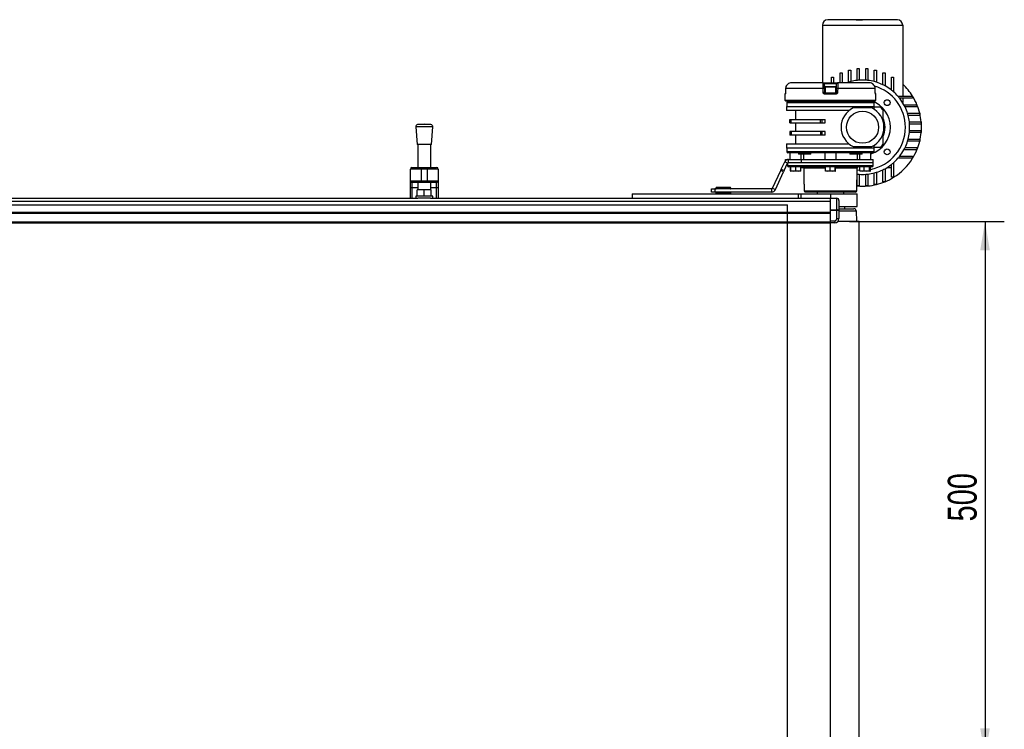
# Model space of a CAD drawing. Header units: millimetres. Extents: x 0 to 420, y 0 to 297.
# Tile 3 of 23: x 130 to 233, y 74 to 147. Entities that reach past the tile are written whole.
import ezdxf

# ---------------------------------------------------------------- set-up
doc = ezdxf.new("R2010")
doc.units = ezdxf.units.MM
doc.layers.add('QUOTE', color=174, linetype='Continuous')
doc.styles.add('SLDTEXTSTYLE3', font='TXT', dxfattribs={"width": 0.75})
doc.dimstyles.new('SLDDIMSTYLE0', dxfattribs={"dimtxt": 3, "dimasz": 3, "dimexe": 0, "dimexo": 0.0625, "dimgap": 0.75, "dimtad": 1, "dimlfac": 8.99081, "dimrnd": 1e-09, "dimzin": 12, "dimdsep": 46, "dimtxsty": 'SLDTEXTSTYLE3', "dimsah": 1, "dimcen": 0.09, "dimadec": 0, "dimazin": 3, "dimtfac": 1, "dimtdec": 3, "dimtofl": 0, "dimtmove": 0, "dimatfit": 3, "dimfxl": 0, "dimfrac": 2, "dimtolj": 1, "dimtzin": 12, "dimarcsym": 0})

# ---------------------------------------------------------------- blocks, each defined once
blk = doc.blocks.new('_D_2')
at = {"layer": 'QUOTE'}
for p, q in [((216.63, 126.39), (232.69, 126.39)), ((230.69, 126.39), (230.69, 70.77)), ((216.63, 70.77), (232.69, 70.77))]:
    blk.add_line(p, q, dxfattribs=at)
for points in [[(230.69, 126.39), (230.19, 123.39), (231.19, 123.39)], [(230.69, 70.77), (231.19, 73.77), (230.19, 73.77)]]:
    blk.add_solid(points, dxfattribs=at)
at = {"layer": 'QUOTE', "insert": (226.82, 95.25), "char_height": 3, "attachment_point": 1, "rotation": 90, "style": 'SLDTEXTSTYLE3'}
blk.add_mtext('500', dxfattribs=at)

msp = doc.modelspace()

# ---------------------------------------------------------------- linework, layer by layer
at = {"color": 7, "linetype": 'Continuous', "lineweight": 25}
for p, q in [((221.5833, 147.3183), (214.3537, 147.3183)), ((217.284, 147.3405), (217.284, 147.3183)), ((217.3011, 147.3405), (217.9685, 147.3405)), ((217.3011, 147.3405), (217.3011, 147.3183)), ((217.9685, 147.3405), (217.9685, 147.3183)), ((217.9856, 147.3405), (217.9856, 147.3183)), ((213.7975, 146.7622), (222.1394, 146.7622)), ((213.7975, 146.7622), (213.7975, 140.7894)), ((222.1394, 146.7622), (222.1394, 139.3991)), ((217.4123, 142.2656), (217.6348, 142.2656)), ((217.4123, 141.0358), (217.4123, 142.2656)), ((217.6348, 142.2656), (217.6348, 141.0561)), ((218.3021, 142.2656), (218.5246, 142.2656)), ((218.3021, 141.0561), (218.3021, 142.2656)), ((218.5246, 142.2656), (218.5246, 141.0358)), ((214.743, 140.7894), (214.743, 141.3715)), ((214.743, 141.3715), (214.9654, 141.3715)), ((214.9654, 141.3715), (214.9654, 140.7894)), ((215.6328, 141.8275), (215.8552, 141.8275)), ((215.6328, 140.7894), (215.6328, 141.8275)), ((215.8552, 141.8275), (215.8552, 140.7894)), ((216.5226, 140.849), (216.5226, 142.1176)), ((216.5226, 142.1176), (216.745, 142.1176)), ((216.745, 142.1176), (216.745, 140.9121)), ((219.1919, 140.9121), (219.1919, 142.1176)), ((219.1919, 142.1176), (219.4144, 142.1176)), ((219.4144, 142.1176), (219.4144, 140.849)), ((220.0817, 141.8275), (220.3042, 141.8275)), ((220.0817, 140.5877), (220.0817, 141.8275)), ((220.3042, 141.8275), (220.3042, 140.4741)), ((220.9715, 141.3715), (221.194, 141.3715)), ((220.9715, 140.0377), (220.9715, 141.3715)), ((221.194, 141.3715), (221.194, 139.8541)), ((209.9766, 140.1836), (209.972, 139.787)), ((213.8737, 140.183), (209.9772, 140.183)), ((213.8829, 140.7894), (210.5965, 140.7894)), ((213.8829, 140.7894), (215.3806, 140.7894)), ((215.2694, 140.6801), (213.9941, 140.6801)), ((214.0028, 140.184), (214.0097, 139.7874)), ((214.0756, 140.3334), (214.0756, 139.7328)), ((215.1879, 140.3334), (214.0756, 140.3334)), ((214.1423, 140.4001), (215.1211, 140.4001)), ((215.1879, 139.7328), (215.1879, 140.3334)), ((215.2538, 139.7874), (215.2607, 140.184)), ((218.667, 140.7894), (215.3806, 140.7894)), ((219.2862, 140.183), (215.3898, 140.183)), ((219.2868, 140.1833), (219.2868, 140.1836)), ((219.2915, 139.787), (219.2868, 140.1831)), ((209.911, 139.6225), (209.9052, 138.9542)), ((209.9468, 139.6225), (209.911, 139.6225)), ((209.9726, 139.7864), (209.9712, 139.7868)), ((214.0097, 139.7874), (214.0756, 139.7874)), ((215.2118, 139.6225), (214.0516, 139.6225)), ((214.0653, 139.7328), (215.1982, 139.7328)), ((215.1879, 139.7874), (215.2538, 139.7874)), ((219.2923, 139.7868), (219.2909, 139.7864)), ((219.3525, 139.6225), (219.3167, 139.6225)), ((219.3583, 138.9542), (219.3525, 139.6225)), ((221.649, 139.3991), (223.1664, 139.3991)), ((223.1664, 139.1766), (221.8326, 139.1766)), ((222.1394, 139.1766), (222.1394, 138.7335)), ((223.1664, 139.3991), (223.1664, 139.1766)), ((214.6317, 138.9542), (209.9052, 138.9542)), ((209.9603, 138.9542), (209.9603, 138.8986)), ((214.6317, 138.8986), (209.9603, 138.8986)), ((210.0715, 138.3424), (210.0715, 137.8976)), ((210.0715, 138.3424), (214.6317, 138.3424)), ((210.0993, 138.7317), (210.0993, 138.3424)), ((210.0993, 138.7317), (219.1641, 138.7317)), ((210.433, 138.8986), (210.433, 138.843)), ((211.3182, 138.8986), (211.3182, 138.843)), ((212.5973, 138.843), (212.5973, 138.8986)), ((214.0478, 138.8986), (214.0478, 138.843)), ((219.3583, 138.9542), (214.6317, 138.9542)), ((219.3032, 138.8986), (214.6317, 138.8986)), ((214.6317, 138.3424), (219.1919, 138.3424)), ((215.2157, 138.843), (215.2157, 138.8986)), ((216.6662, 138.8986), (216.6662, 138.843)), ((218.9381, 138.1756), (216.9988, 138.1756)), ((217.9453, 138.843), (217.9453, 138.8986)), ((218.8305, 138.843), (218.8305, 138.8986)), ((219.1641, 138.3424), (219.1641, 138.7317)), ((219.1919, 138.0314), (219.1919, 138.3424)), ((219.3032, 138.8986), (219.3032, 138.9542)), ((222.269, 138.5093), (223.6224, 138.5093)), ((223.6224, 138.2868), (222.3826, 138.2868)), ((223.6224, 138.5093), (223.6224, 138.2868)), ((216.5627, 137.8976), (210.0715, 137.8976)), ((211.0169, 137.8976), (211.0169, 136.9855)), ((222.6439, 137.6195), (223.9125, 137.6195)), ((223.9125, 137.397), (222.707, 137.397)), ((223.9125, 137.6195), (223.9125, 137.397)), ((171.5679, 136.2077), (171.7069, 134.3854)), ((173.3475, 136.2077), (171.5679, 136.2077)), ((172.4577, 136.4987), (171.7727, 136.4464)), ((173.1426, 136.4464), (171.7727, 136.4464)), ((173.1426, 136.4464), (172.4577, 136.4987)), ((173.2084, 134.3854), (173.3475, 136.2077)), ((210.4052, 136.6296), (210.4052, 136.9855)), ((210.4052, 136.9855), (210.5701, 136.9855)), ((210.4052, 136.6296), (210.5701, 136.6296)), ((210.5701, 136.6296), (210.5701, 136.9855)), ((210.5701, 136.9855), (213.5885, 136.9855)), ((210.5701, 136.6296), (213.5885, 136.6296)), ((211.0169, 136.6296), (211.0169, 135.7175)), ((213.5885, 136.6296), (213.5885, 136.9855)), ((213.5885, 136.9855), (213.7891, 136.9855)), ((213.5885, 136.6296), (213.7891, 136.6296)), ((213.7891, 136.6296), (213.7891, 136.9855)), ((213.7891, 136.9855), (214.0848, 136.9855)), ((213.7891, 136.6296), (214.0848, 136.6296)), ((214.0848, 136.6296), (214.0848, 136.9855)), ((222.8307, 136.7297), (224.0605, 136.7297)), ((224.0605, 136.5072), (222.851, 136.5072)), ((224.0605, 136.7297), (224.0605, 136.5072)), ((210.4052, 135.7175), (210.4052, 135.3616)), ((210.5701, 135.7175), (210.4052, 135.7175)), ((210.5701, 135.3616), (210.4052, 135.3616)), ((210.5701, 135.7175), (210.5701, 135.3616)), ((213.5885, 135.7175), (210.5701, 135.7175)), ((213.5885, 135.3616), (210.5701, 135.3616)), ((211.0169, 135.3616), (211.0169, 134.4496)), ((213.5885, 135.7175), (213.5885, 135.3616)), ((213.7891, 135.7175), (213.5885, 135.7175)), ((213.7891, 135.3616), (213.5885, 135.3616)), ((213.7891, 135.3616), (213.7891, 135.7175)), ((214.0848, 135.7175), (213.7891, 135.7175)), ((214.0848, 135.3616), (213.7891, 135.3616)), ((214.0848, 135.3616), (214.0848, 135.7175)), ((224.0605, 135.6174), (222.8307, 135.6174)), ((222.851, 135.8399), (224.0605, 135.8399)), ((224.0605, 135.8399), (224.0605, 135.6174)), ((173.2084, 134.3854), (171.7069, 134.3854)), ((171.7903, 134.3854), (171.7903, 132.0021)), ((173.125, 132.0021), (173.125, 134.3854)), ((210.0715, 134.4496), (210.0715, 134.0047)), ((210.0715, 134.4496), (216.5627, 134.4496)), ((219.1919, 134.0047), (210.0715, 134.0047)), ((210.0993, 134.0047), (210.0993, 133.6154)), ((216.9988, 134.1715), (218.9381, 134.1715)), ((219.1641, 133.6154), (219.1641, 134.0047)), ((219.1919, 134.0047), (219.1919, 134.3157)), ((222.3826, 134.0603), (223.6224, 134.0603)), ((223.9125, 134.7276), (222.6439, 134.7276)), ((222.707, 134.9501), (223.9125, 134.9501)), ((223.6224, 134.0603), (223.6224, 133.8378)), ((223.9125, 134.9501), (223.9125, 134.7276)), ((219.1641, 133.6154), (210.0993, 133.6154)), ((210.433, 133.5042), (210.433, 132.8368)), ((211.3182, 133.5042), (211.3182, 133.393)), ((212.5973, 133.393), (211.3182, 133.393)), ((211.5675, 133.393), (211.5675, 132.8368)), ((211.8579, 132.8368), (211.8579, 133.393)), ((212.5973, 133.393), (212.5973, 133.5042)), ((214.0478, 133.5042), (214.0478, 132.8368)), ((215.2157, 132.8368), (215.2157, 133.5042)), ((216.6662, 133.5042), (216.6662, 133.393)), ((217.9453, 133.393), (216.6662, 133.393)), ((217.4055, 133.393), (217.4055, 132.8368)), ((217.696, 132.8368), (217.696, 133.393)), ((217.9453, 133.393), (217.9453, 133.5042)), ((218.8305, 132.8368), (218.8305, 133.5042)), ((223.1664, 132.9481), (221.649, 132.9481)), ((221.8326, 133.1705), (223.1664, 133.1705)), ((223.6224, 133.8378), (222.269, 133.8378)), ((223.1664, 133.1705), (223.1664, 132.9481)), ((171.1786, 132.0021), (172.124, 132.0021)), ((172.124, 131.8353), (172.124, 132.0021)), ((172.124, 132.0021), (172.7913, 132.0021)), ((172.7913, 131.8353), (172.7913, 132.0021)), ((172.7913, 132.0021), (173.7367, 132.0021)), ((209.5364, 131.8201), (209.8908, 132.58)), ((209.8388, 131.679), (210.1932, 132.4389)), ((210.1932, 132.4389), (209.8908, 132.58)), ((209.9785, 132.7016), (209.9785, 132.8368)), ((209.9785, 132.8368), (210.0897, 132.8368)), ((210.0897, 132.8368), (210.294, 132.8368)), ((210.0897, 132.8368), (210.0897, 132.7829)), ((210.1842, 132.4197), (210.1882, 132.1894)), ((210.1882, 132.1894), (219.0752, 132.1894)), ((210.294, 132.5032), (210.294, 132.8368)), ((210.294, 132.8368), (211.626, 132.8368)), ((210.294, 132.5032), (211.626, 132.5032)), ((218.9418, 132.0583), (210.3217, 132.0583)), ((210.4867, 131.6423), (210.4867, 132.0583)), ((210.5224, 131.6423), (210.5224, 132.0583)), ((211.0526, 131.6423), (211.0526, 132.0583)), ((211.5472, 131.6423), (211.5472, 132.0583)), ((211.5472, 132.0026), (211.8361, 132.0026)), ((211.6235, 132.5032), (219.0807, 132.5032)), ((211.626, 132.5032), (211.626, 132.8368)), ((211.626, 132.8368), (219.0807, 132.8368)), ((211.626, 132.5032), (219.0807, 132.5032)), ((211.8612, 131.9271), (211.89, 130.2777)), ((214.1089, 131.9271), (211.8612, 131.9271)), ((214.1089, 131.6423), (214.1089, 132.0583)), ((214.6121, 131.6423), (214.6121, 132.0583)), ((215.135, 131.6423), (215.135, 132.0583)), ((215.1546, 131.6423), (215.1546, 132.0583)), ((217.4023, 131.9271), (215.1546, 131.9271)), ((217.3612, 129.5756), (217.4023, 131.9271)), ((217.6924, 131.6423), (217.6924, 132.0583)), ((218.1516, 131.6423), (218.1516, 132.0583)), ((218.7058, 131.6423), (218.7058, 132.0583)), ((218.8007, 131.6423), (218.8007, 132.0583)), ((219.0752, 132.1894), (219.0807, 132.5032)), ((219.0807, 132.5032), (219.0807, 132.8368)), ((220.5285, 132.0026), (220.9715, 132.0026)), ((220.9715, 130.9757), (220.9715, 132.3094)), ((221.194, 132.4931), (221.194, 130.9757)), ((172.124, 131.8353), (171.0117, 131.8353)), ((171.0117, 130.6118), (171.0117, 131.8353)), ((172.7913, 131.8353), (172.124, 131.8353)), ((172.124, 131.8353), (172.124, 130.6118)), ((173.9036, 131.8353), (172.7913, 131.8353)), ((172.7913, 130.6118), (172.7913, 131.8353)), ((173.9036, 131.8353), (173.9036, 130.6118)), ((208.6139, 129.8418), (209.4729, 131.6839)), ((208.9164, 129.7008), (209.7753, 131.5428)), ((209.4729, 131.6839), (209.5364, 131.8201)), ((209.7753, 131.5428), (209.4729, 131.6839)), ((209.5364, 131.8201), (209.8388, 131.679)), ((209.8388, 131.679), (209.7753, 131.5428)), ((210.5027, 131.6137), (210.5036, 131.6134)), ((210.7875, 131.6134), (210.5045, 131.6134)), ((210.5224, 131.6423), (210.7875, 131.6134)), ((210.7875, 131.6134), (211.0526, 131.6423)), ((211.2999, 131.6134), (210.7875, 131.6134)), ((211.0526, 131.6423), (211.2999, 131.6134)), ((211.2999, 131.6134), (211.5472, 131.6423)), ((211.5293, 131.6134), (211.2999, 131.6134)), ((211.5303, 131.6134), (211.5312, 131.6137)), ((214.1089, 131.6423), (214.3605, 131.6134)), ((214.1181, 131.6135), (214.1184, 131.6134)), ((214.3605, 131.6134), (214.1184, 131.6134)), ((214.3605, 131.6134), (214.6121, 131.6423)), ((214.8735, 131.6134), (214.3605, 131.6134)), ((214.6121, 131.6423), (214.8735, 131.6134)), ((214.8735, 131.6134), (215.135, 131.6423)), ((215.1448, 131.6134), (214.8735, 131.6134)), ((215.1451, 131.6134), (215.1454, 131.6135)), ((217.3916, 131.3138), (217.4123, 131.3114)), ((217.4123, 130.0815), (217.4123, 131.3114)), ((217.6348, 131.2911), (217.6348, 130.0815)), ((217.6924, 131.6423), (217.922, 131.6134)), ((217.7265, 131.6158), (217.7332, 131.6134)), ((217.922, 131.6134), (217.7334, 131.6134)), ((217.922, 131.6134), (218.1516, 131.6423)), ((218.4287, 131.6134), (217.922, 131.6134)), ((218.1516, 131.6423), (218.4287, 131.6134)), ((218.3021, 130.0815), (218.3021, 131.2911)), ((218.4287, 131.6134), (218.7058, 131.6423)), ((218.7533, 131.6134), (218.4287, 131.6134)), ((218.5246, 131.3114), (218.5246, 130.0815)), ((218.8007, 131.6423), (218.5711, 131.6134)), ((218.7599, 131.6134), (218.7666, 131.6158)), ((219.1919, 130.2295), (219.1919, 131.4351)), ((219.4144, 131.4982), (219.4144, 130.2295)), ((220.0817, 130.5197), (220.0817, 131.7595)), ((220.3042, 131.873), (220.3042, 130.5197)), ((221.194, 130.9757), (220.9715, 130.9757)), ((171.0117, 130.6118), (172.124, 130.6118)), ((171.0117, 129.9715), (171.0117, 130.6118)), ((171.0117, 128.8), (171.0117, 129.9715)), ((172.124, 130.445), (171.1786, 130.445)), ((171.1786, 130.445), (171.1786, 129.8758)), ((171.7903, 129.8758), (171.1786, 129.8758)), ((171.1786, 129.8758), (171.1786, 128.8)), ((171.7903, 130.445), (171.7903, 129.6898)), ((172.124, 130.6118), (172.7913, 130.6118)), ((172.124, 130.445), (172.124, 130.6118)), ((172.7913, 130.445), (172.124, 130.445)), ((172.7913, 130.6118), (173.9036, 130.6118)), ((172.7913, 130.445), (172.7913, 130.6118)), ((173.7367, 130.445), (172.7913, 130.445)), ((173.125, 129.6898), (173.125, 130.445)), ((173.7367, 129.8758), (173.125, 129.8758)), ((173.7367, 129.8758), (173.7367, 130.445)), ((173.7367, 128.8), (173.7367, 129.8758)), ((173.9036, 130.6118), (173.9036, 129.9715)), ((173.9036, 129.9715), (173.9036, 128.8)), ((202.7533, 129.9234), (202.7472, 129.8066)), ((204.2735, 129.9234), (202.7533, 129.9234)), ((202.7755, 129.9444), (204.2513, 129.9444)), ((204.2796, 129.8066), (204.2735, 129.9234)), ((211.89, 130.2777), (211.8919, 130.2777)), ((211.9137, 130.0591), (211.9133, 130.059)), ((217.3701, 130.0855), (217.4123, 130.0815)), ((217.6348, 130.0815), (217.4123, 130.0815)), ((218.5246, 130.0815), (218.3021, 130.0815)), ((219.4144, 130.2295), (219.1919, 130.2295)), ((220.3042, 130.5197), (220.0817, 130.5197)), ((171.5679, 129.0224), (171.5679, 128.8)), ((173.3475, 129.0224), (171.5679, 129.0224)), ((171.7347, 129.0224), (171.7347, 129.6898)), ((172.4577, 129.6898), (171.7347, 129.6898)), ((172.4577, 129.0224), (172.4577, 129.6898)), ((173.1806, 129.6898), (172.4577, 129.6898)), ((173.1806, 129.0224), (173.1806, 129.6898)), ((173.3475, 128.8), (173.3475, 129.0224)), ((194.0552, 129.2771), (194.0552, 128.8)), ((194.0552, 129.2771), (211.295, 129.2771)), ((198.335, 129.2799), (198.335, 129.2771)), ((199.2236, 129.2771), (199.2236, 129.2799)), ((202.2899, 129.4439), (202.2899, 129.7776)), ((202.2899, 129.7776), (202.6236, 129.7776)), ((202.6236, 129.4439), (202.2899, 129.4439)), ((202.6236, 129.7776), (202.6236, 129.4439)), ((208.5131, 129.7776), (202.6236, 129.7776)), ((208.5131, 129.4439), (202.6236, 129.4439)), ((202.7472, 129.8066), (204.2672, 129.8066)), ((202.7472, 129.415), (202.7533, 129.2982)), ((204.2796, 129.415), (202.7472, 129.415)), ((202.7533, 129.2982), (204.2735, 129.2982)), ((204.2574, 129.7832), (202.7694, 129.7832)), ((202.7694, 129.4384), (204.2574, 129.4384)), ((202.8349, 129.7832), (202.8349, 129.7776)), ((202.8349, 129.4439), (202.8349, 129.4384)), ((204.1919, 129.7776), (204.1919, 129.7832)), ((204.1919, 129.4384), (204.1919, 129.4439)), ((204.2672, 129.8066), (204.2796, 129.8066)), ((204.2735, 129.2982), (204.2796, 129.415)), ((208.5131, 129.7776), (208.5131, 129.4439)), ((208.6139, 129.8418), (208.9164, 129.7008)), ((211.295, 129.2771), (211.295, 128.8)), ((211.295, 129.2771), (211.5731, 129.2771)), ((211.5731, 129.2771), (211.5731, 128.8)), ((211.5731, 129.2771), (214.6317, 129.2771)), ((211.9233, 129.5756), (211.9228, 129.5755)), ((211.9233, 129.5756), (217.3612, 129.5756)), ((217.2278, 129.4445), (212.0571, 129.4445)), ((213.2414, 129.4445), (213.2414, 129.2771)), ((214.6317, 129.2771), (217.4123, 129.2771)), ((214.6317, 129.2771), (214.6317, 128.8)), ((216.022, 129.2771), (216.022, 129.4445)), ((217.4123, 127.9424), (217.4123, 129.2771)), ((58.9172, 128.4954), (214.6317, 128.4954)), ((100.8129, 128.8), (171.8064, 128.8)), ((173.1089, 128.8), (171.8064, 128.8)), ((173.1089, 128.8), (214.6317, 128.8)), ((214.6317, 128.8), (215.2991, 128.8)), ((214.6317, 128.7674), (214.6317, 128.8)), ((215.2991, 128.7674), (214.6317, 128.7674)), ((214.6317, 127.6091), (214.6317, 128.7674)), ((215.2991, 128.8), (215.2991, 128.7674)), ((215.2991, 127.6091), (215.2991, 128.7674)), ((215.5215, 128.5775), (215.5215, 127.4844)), ((215.5327, 127.9424), (217.4123, 127.9424)), ((216.1333, 127.7199), (216.1333, 127.9424)), ((58.9172, 127.3541), (214.6317, 127.3541)), ((58.9172, 127.2428), (214.6317, 127.2428)), ((214.6317, 127.6091), (215.2991, 127.6091)), ((214.6317, 127.5304), (214.6317, 127.6091)), ((215.2991, 127.5304), (214.6317, 127.5304)), ((214.6317, 126.4643), (214.6317, 127.5304)), ((214.6317, 126.353), (214.6317, 127.2428)), ((215.2991, 127.6091), (215.2991, 127.5304)), ((215.2991, 126.6867), (215.2991, 127.5304)), ((215.5215, 127.7199), (217.0787, 127.7199)), ((215.5215, 127.4975), (217.3567, 127.4975)), ((215.5215, 127.4844), (215.5215, 126.6867)), ((217.361, 126.3853), (217.3567, 127.4975)), ((58.9172, 126.353), (214.6317, 126.353)), ((58.9172, 126.2418), (214.6317, 126.2418)), ((214.6317, 126.4643), (215.0766, 126.4643)), ((214.6317, 126.2418), (214.6317, 126.353)), ((215.0766, 126.2418), (214.6317, 126.2418)), ((214.6317, 70.9164), (214.6317, 126.2418)), ((215.0766, 126.4643), (215.0766, 126.2418)), ((215.2991, 126.6867), (215.5215, 126.6867)), ((217.6348, 126.3853), (215.4038, 126.3853)), ((217.6348, 70.7729), (217.6348, 126.3853))]:
    msp.add_line(p, q, dxfattribs=at)
at = {"color": 7, "linetype": 'Continuous'}
for p in [(63.3662, 128.1092), (210.1827, 69.0489)]:
    msp.add_line(p, (210.1827, 128.1092), dxfattribs=at)
at = {"color": 7, "linetype": 'Continuous', "lineweight": 25, "flags": 128}
for points in [[(209.9772, 140.183), (209.9746, 139.9606), (209.9726, 139.7864)], [(209.9772, 140.183), (209.9759, 140.1834), (209.9766, 140.1836)], [(213.8808, 139.7864), (213.8768, 140.0088), (213.8737, 140.183)], [(215.3898, 140.183), (215.3858, 139.9606), (215.3827, 139.7864)], [(219.2868, 140.1836), (219.2875, 140.1834), (219.2862, 140.183)], [(219.2909, 139.7864), (219.2883, 140.0088), (219.2862, 140.183)], [(209.9712, 139.7868), (209.9713, 139.7869), (209.972, 139.787)], [(219.2915, 139.787), (219.2921, 139.7869), (219.2923, 139.7868)], [(217.3994, 131.7611), (217.4481, 131.7551), (217.6924, 131.7332)], [(171.1786, 129.8758), (171.146, 129.8776), (171.1147, 129.8831), (171.0859, 129.8919), (171.0606, 129.9038), (171.0399, 129.9183), (171.0244, 129.9349), (171.0149, 129.9528), (171.0117, 129.9715)], [(173.9036, 129.9715), (173.9004, 129.9528), (173.8909, 129.9349), (173.8755, 129.9183), (173.8547, 129.9038), (173.8294, 129.8919), (173.8006, 129.8831), (173.7693, 129.8776), (173.7367, 129.8758)], [(211.9133, 130.059), (211.92, 129.7205), (211.9228, 129.5755)], [(211.9137, 130.0591), (211.9159, 129.9479), (211.9233, 129.5756)]]:
    msp.add_lwpolyline(points, dxfattribs=at)
at = {"color": 7, "linetype": 'Continuous', "lineweight": 25}
for centre, radius in [((220.5245, 138.7296), 0.3059), ((217.9685, 136.1736), 1.6684), ((220.5245, 133.6175), 0.3059)]:
    msp.add_circle(centre, radius, dxfattribs=at)
for centre, radius, start, end in [((214.3537, 146.7622), 0.5561, 90, 180), ((221.5833, 146.7622), 0.5561, 0, 90), ((213.96, 137.2874), 2.8969, 89.154074, 91.707464), ((213.8829, 140.6782), 0.1112, 1, 90), ((214.1423, 140.3334), 0.0667, 90, 180), ((215.1211, 140.3334), 0.0667, 0, 90), ((215.3035, 137.2874), 2.8969, 88.292536, 90.845926), ((215.3806, 140.6782), 0.1112, 90, 179), ((217.9685, 136.1736), 4.8939, 107.184796, 109.407043), ((217.9685, 136.1736), 4.8939, 104.477512, 107.184796), ((217.9685, 136.1736), 4.8939, 96.524979, 104.477512), ((217.9685, 136.1736), 4.8939, 93.909564, 96.524979), ((217.9685, 136.1736), 4.8939, 86.090436, 93.909564), ((217.9685, 136.1736), 4.8939, 83.475021, 86.090436), ((217.9685, 136.1736), 4.8939, 75.522488, 83.475021), ((217.9685, 136.1736), 4.8939, 72.815204, 75.522488), ((217.9685, 136.1736), 4.449, 0, 73.611364), ((217.9685, 136.1736), 4.8939, 64.416998, 72.815204), ((217.9685, 136.1736), 4.8939, 61.492569, 64.416998), ((217.9685, 136.1736), 4.8939, 52.147097, 61.492569), ((217.9685, 136.1736), 6.1174, 31.821369, 47.014114), ((210.0222, 139.6215), 0.1112, 120.228465, 179.5), ((210.0586, 139.6216), 0.1119, 152.086988, 179.516), ((213.9671, 136.8881), 2.8996, 89.15764, 91.705105), ((214.2855, 139.6495), 0.2355, 159.288132, 186.578748), ((214.9779, 139.6495), 0.2355, 353.421252, 20.711868), ((215.2964, 136.8881), 2.8996, 88.294895, 90.84236), ((219.2412, 139.6215), 0.1112, 0.5, 59.656256), ((219.2048, 139.6216), 0.1119, 0.483929, 28.017591), ((217.9685, 136.1736), 4.8939, 48.769423, 52.147097), ((217.9685, 136.1736), 4.8939, 41.230577, 48.769423), ((217.9685, 136.1736), 4.8939, 37.852903, 41.230577), ((217.9685, 136.1736), 4.8939, 28.507431, 37.852903), ((217.9685, 136.1736), 6.1174, 22.446351, 31.821369), ((210.2106, 138.7317), 0.1112, 90, 180), ((217.9685, 136.1736), 2.2245, 115.841933, 244.158067), ((217.9685, 136.1736), 2.8918, 0, 70.442786), ((217.9685, 136.1736), 2.2245, 295.841933, 64.158067), ((219.0529, 138.7317), 0.1112, 0, 90), ((217.9685, 136.1736), 2.7806, 40.535802, 49.464198), ((217.9685, 136.1736), 4.8939, 25.583002, 28.507431), ((217.9685, 136.1736), 4.8939, 17.184796, 25.583002), ((217.9685, 136.1736), 6.1174, 13.672018, 22.446351), ((217.9685, 136.1736), 2.3357, 334.791235, 25.208765), ((217.9685, 136.1736), 4.8939, 14.477512, 17.184796), ((217.9685, 136.1736), 4.8939, 6.524979, 14.477512), ((217.9685, 136.1736), 6.1174, 5.215909, 13.672018), ((171.7897, 136.2246), 0.2224, 94.362914, 184.362914), ((173.1257, 136.2246), 0.2224, 355.637086, 85.637086), ((217.9685, 136.1736), 4.449, 280.781354, 0), ((217.9685, 136.1736), 2.8918, 287.342135, 0), ((217.9685, 136.1736), 4.8939, 3.909564, 6.524979), ((217.9685, 136.1736), 4.8939, 356.090436, 3.909564), ((217.9685, 136.1736), 6.1174, 354.784091, 5.215909), ((217.9685, 136.1736), 4.8939, 345.522488, 353.475021), ((217.9685, 136.1736), 4.8939, 353.475021, 356.090436), ((217.9685, 136.1736), 6.1174, 346.327982, 354.784091), ((217.9685, 136.1736), 2.7806, 310.535802, 319.464198), ((217.9685, 136.1736), 4.8939, 331.492569, 334.416998), ((217.9685, 136.1736), 4.8939, 334.416998, 342.815204), ((217.9685, 136.1736), 4.8939, 342.815204, 345.522488), ((217.9685, 136.1736), 6.1174, 337.553649, 346.327982), ((210.2106, 133.6154), 0.1112, 180, 270), ((219.0529, 133.6154), 0.1112, 270, 0), ((217.9685, 136.1736), 4.8939, 311.230577, 318.769423), ((217.9685, 136.1736), 6.1174, 301.821369, 328.178631), ((217.9685, 136.1736), 4.8939, 318.769423, 322.147097), ((217.9685, 136.1736), 4.8939, 322.147097, 331.492569), ((217.9685, 136.1736), 6.1174, 328.178631, 337.553649), ((171.1786, 131.8353), 0.1668, 90, 180), ((173.7367, 131.8353), 0.1668, 0, 90), ((210.3217, 132.1917), 0.1335, 181, 270), ((211.7277, 131.9248), 0.1335, 1, 90), ((217.5357, 131.9248), 0.1335, 90, 179), ((218.9418, 132.1917), 0.1335, 270, 359), ((217.9685, 136.1736), 4.8939, 298.507431, 307.852903), ((217.9685, 136.1736), 4.8939, 307.852903, 311.230577), ((217.9685, 136.1736), 4.8939, 263.475021, 266.090436), ((217.9685, 136.1736), 4.8939, 266.090436, 273.909564), ((217.9685, 136.1736), 4.8939, 273.909564, 276.524979), ((217.9685, 136.1736), 4.8939, 276.524979, 284.477512), ((217.9685, 136.1736), 4.8939, 284.477512, 287.184796), ((217.9685, 136.1736), 4.8939, 287.184796, 295.583002), ((217.9685, 136.1736), 4.8939, 295.583002, 298.507431), ((217.9685, 136.1736), 6.1174, 292.446351, 301.821369), ((171.1786, 130.6118), 0.1668, 180, 270), ((173.7367, 130.6118), 0.1668, 270, 0), ((202.7755, 129.9222), 0.0222, 90, 177), ((204.2513, 129.9222), 0.0222, 3, 90), ((211.9475, 130.2787), 0.0556, 180.998281, 206.074492), ((217.9685, 136.1736), 6.1174, 264.784091, 275.215909), ((217.9685, 136.1736), 6.1174, 275.215909, 283.672018), ((217.9685, 136.1736), 6.1174, 283.672018, 292.446351), ((202.7694, 129.8054), 0.0222, 177, 270), ((202.7694, 129.4161), 0.0222, 90, 183), ((202.7755, 129.2993), 0.0222, 183, 270), ((204.2513, 129.2993), 0.0222, 270, 357), ((204.2574, 129.8054), 0.0222, 270, 3), ((204.2574, 129.4161), 0.0222, 357, 90), ((208.5131, 129.8888), 0.1112, 270, 335), ((208.5131, 129.8888), 0.4449, 270, 335), ((217.2278, 129.5779), 0.1335, 270, 359), ((215.2991, 128.5775), 0.2224, 0, 90), ((217.0787, 127.4975), 0.2224, 0, 90), ((215.0766, 126.6867), 0.2224, 270, 0), ((215.0766, 126.6867), 0.4449, 270, 0)]:
    msp.add_arc(centre, radius, start, end, dxfattribs=at)
for centre, ratio in [((215.2991, 128.5775), 0.85355339), ((215.2991, 127.4844), 0.56066017), ((215.2991, 127.4844), 0.20710678)]:
    msp.add_ellipse(centre, major_axis=(0.2224, 0), ratio=ratio, start_param=0, end_param=1.57079633, dxfattribs=at)
for points, knots in [([(210.5965, 140.7894), (210.5261, 140.7825), (210.3851, 140.7686), (210.1977, 140.6603), (210.0578, 140.5014), (209.9877, 140.3317), (209.98, 140.2229), (209.9772, 140.183)], [0, 0, 0, 0, 0.21982892, 0.43999401, 0.65884934, 0.87496666, 1, 1, 1, 1]), ([(213.8737, 140.183), (213.8729, 140.2511), (213.8712, 140.3873), (213.8714, 140.5682), (213.8738, 140.7053), (213.8778, 140.7788), (213.8814, 140.7864), (213.8829, 140.7894)], [0, 0, 0, 0, 0.21287359, 0.42546251, 0.63920635, 0.85549824, 1, 1, 1, 1]), ([(213.9941, 140.6801), (213.9941, 140.6776), (213.9942, 140.6714), (213.9953, 140.6114), (213.9973, 140.4993), (213.9998, 140.3512), (214.0018, 140.2397), (214.0028, 140.184)], [0, 0, 0, 0, 0.14488136, 0.36155244, 0.57533965, 0.78764269, 1, 1, 1, 1]), ([(215.2607, 140.184), (215.2613, 140.2166), (215.2628, 140.3057), (215.2653, 140.4446), (215.2675, 140.5746), (215.2691, 140.6631), (215.2693, 140.6744), (215.2694, 140.6801)], [0, 0, 0, 0, 0.1247127, 0.34042654, 0.55918865, 0.77962349, 1, 1, 1, 1]), ([(215.3806, 140.7894), (215.3827, 140.7825), (215.387, 140.7686), (215.3909, 140.6603), (215.3924, 140.5014), (215.3917, 140.3317), (215.3903, 140.2229), (215.3898, 140.183)], [0, 0, 0, 0, 0.21982892, 0.43999401, 0.65884934, 0.87496666, 1, 1, 1, 1]), ([(219.2862, 140.183), (219.2788, 140.2511), (219.2638, 140.3873), (219.1573, 140.5682), (219.0016, 140.7053), (218.8283, 140.7788), (218.7131, 140.7864), (218.667, 140.7894)], [0, 0, 0, 0, 0.21287359, 0.42546251, 0.63920635, 0.85549824, 1, 1, 1, 1]), ([(209.9726, 139.7864), (209.972, 139.7678), (209.971, 139.7306), (209.9658, 139.6814), (209.959, 139.6444), (209.9523, 139.6252), (209.9483, 139.6232), (209.9468, 139.6225)], [0, 0, 0, 0, 0.21190404, 0.42486415, 0.64104474, 0.86118213, 1, 1, 1, 1]), ([(209.9699, 139.756), (209.9697, 139.7482), (209.9688, 139.7259), (209.9655, 139.6974), (209.9623, 139.6775), (209.9602, 139.6698), (209.9605, 139.6704), (209.9605, 139.6706)], [0, 0, 0, 0, 0.176938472, 0.504638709, 0.770796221, 0.947932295, 1, 1, 1, 1]), ([(209.971, 139.7867), (209.9711, 139.7846), (209.9711, 139.774), (209.9705, 139.764), (209.9699, 139.756)], [0, 0, 0, 0, 0.20589298, 1, 1, 1, 1]), ([(214.0516, 139.6225), (214.0323, 139.6244), (213.9937, 139.6281), (213.9422, 139.6572), (213.9035, 139.7001), (213.8839, 139.7461), (213.8816, 139.7757), (213.8808, 139.7864)], [0, 0, 0, 0, 0.221912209, 0.442750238, 0.661752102, 0.877389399, 1, 1, 1, 1]), ([(214.0097, 139.7874), (214.01, 139.7838), (214.0107, 139.7739), (214.0172, 139.7585), (214.0298, 139.7443), (214.0464, 139.7346), (214.059, 139.7334), (214.0653, 139.7328)], [0, 0, 0, 0, 0.11947659, 0.33202034, 0.55185939, 0.77576469, 1, 1, 1, 1]), ([(215.1982, 139.7328), (215.2021, 139.733), (215.2123, 139.7337), (215.2277, 139.74), (215.2418, 139.7523), (215.2516, 139.7686), (215.2531, 139.7812), (215.2538, 139.7874)], [0, 0, 0, 0, 0.14001619, 0.36327889, 0.58147636, 0.79302006, 1, 1, 1, 1]), ([(215.3827, 139.7864), (215.3805, 139.7678), (215.3761, 139.7306), (215.3461, 139.6814), (215.3026, 139.6444), (215.2551, 139.6252), (215.2239, 139.6232), (215.2118, 139.6225)], [0, 0, 0, 0, 0.21190404, 0.42486415, 0.64104474, 0.86118213, 1, 1, 1, 1]), ([(219.3167, 139.6225), (219.3142, 139.6244), (219.3092, 139.6281), (219.3016, 139.6572), (219.2953, 139.7001), (219.2918, 139.7461), (219.2911, 139.7757), (219.2909, 139.7864)], [0, 0, 0, 0, 0.22191221, 0.44275024, 0.6617521, 0.8773894, 1, 1, 1, 1]), ([(219.2938, 139.7505), (219.2932, 139.7578), (219.2924, 139.7695), (219.2925, 139.782), (219.2926, 139.7868)], [0, 0, 0, 0, 0.62158321, 1, 1, 1, 1]), ([(219.3031, 139.6701), (219.3031, 139.6703), (219.3029, 139.6709), (219.3009, 139.6791), (219.298, 139.6975), (219.295, 139.7226), (219.2941, 139.7429), (219.2938, 139.7505)], [0, 0, 0, 0, 0.10169302, 0.27100647, 0.51535631, 0.81957296, 1, 1, 1, 1]), ([(210.2106, 138.843), (210.2151, 138.843), (210.2242, 138.843), (210.297, 138.843), (210.4109, 138.843), (210.5828, 138.843), (210.8234, 138.843), (211.1357, 138.843), (211.3838, 138.843), (211.5055, 138.843)], [0, 0, 0, 0, 0.13174335, 0.26278596, 0.39244922, 0.52009696, 0.6857693, 0.84597725, 1, 1, 1, 1]), ([(211.5055, 138.843), (211.636, 138.843), (211.9022, 138.843), (212.3639, 138.843), (212.8315, 138.843), (213.2906, 138.843), (213.7258, 138.843), (214.1751, 138.843), (214.6317, 138.843), (215.0883, 138.843), (215.5377, 138.843), (215.9729, 138.843), (216.432, 138.843), (216.8996, 138.843), (217.3613, 138.843), (217.6275, 138.843), (217.758, 138.843)], [0, 0, 0, 0, 0.0770186, 0.15712279, 0.23995153, 0.3037754, 0.36860702, 0.43412833, 0.5, 0.56587168, 0.63139298, 0.69622461, 0.76004848, 0.84288465, 0.92298862, 1, 1, 1, 1]), ([(217.758, 138.843), (217.8796, 138.843), (218.1278, 138.843), (218.4401, 138.843), (218.6807, 138.843), (218.8526, 138.843), (218.9664, 138.843), (219.0393, 138.843), (219.0484, 138.843), (219.0529, 138.843)], [0, 0, 0, 0, 0.15403719, 0.31424557, 0.47990305, 0.60755079, 0.73721404, 0.86825665, 1, 1, 1, 1]), ([(219.1919, 138.2868), (219.3256, 138.2868), (219.5251, 138.2868), (219.7135, 138.2868), (219.7757, 138.2868)], [0, 0, 0, 0, 0.67004943, 1, 1, 1, 1]), ([(220.0817, 137.9808), (220.0817, 137.8506), (220.0817, 137.5893), (220.0817, 137.309), (220.0817, 137.1684)], [0, 0, 0, 0, 0.49838846, 1, 1, 1, 1]), ([(220.0817, 135.1787), (220.0817, 135.0392), (220.0817, 134.7588), (220.0817, 134.4976), (220.0817, 134.3664)], [0, 0, 0, 0, 0.49788857, 1, 1, 1, 1]), ([(219.7757, 134.0603), (219.5884, 134.0603), (219.3991, 134.0603), (219.1942, 134.0603), (219.1919, 134.0603)], [0, 0, 0, 0, 0.98917197, 1, 1, 1, 1]), ([(211.5055, 133.5042), (211.3743, 133.5042), (211.1117, 133.5042), (210.7926, 133.5042), (210.535, 133.5042), (210.3499, 133.5042), (210.2324, 133.5042), (210.2178, 133.5042), (210.2106, 133.5042)], [0, 0, 0, 0, 0.16661842, 0.33340123, 0.49999998, 0.66661412, 0.83340089, 1, 1, 1, 1]), ([(217.758, 133.5042), (217.6165, 133.5042), (217.3333, 133.5042), (216.848, 133.5042), (216.3286, 133.5042), (215.7792, 133.5042), (215.2105, 133.5042), (214.6317, 133.5042), (214.053, 133.5042), (213.4842, 133.5042), (212.9348, 133.5042), (212.4154, 133.5042), (211.9302, 133.5042), (211.647, 133.5042), (211.5055, 133.5042)], [0, 0, 0, 0, 0.08330903, 0.16670044, 0.25, 0.33330725, 0.41670064, 0.50000002, 0.58330727, 0.66670065, 0.75000003, 0.83330728, 0.91669474, 1, 1, 1, 1]), ([(219.0529, 133.5042), (219.0456, 133.5042), (219.0311, 133.5042), (218.9136, 133.5042), (218.7284, 133.5042), (218.4709, 133.5042), (218.1518, 133.5042), (217.8892, 133.5042), (217.758, 133.5042)], [0, 0, 0, 0, 0.1666145, 0.33340129, 0.50000005, 0.66661455, 0.83338947, 1, 1, 1, 1]), ([(210.4867, 131.6423), (210.487, 131.6413), (210.4929, 131.6237), (210.4989, 131.6184), (210.5045, 131.6134)], [0, 0, 0, 0, 0.0529743, 1, 1, 1, 1]), ([(210.5045, 131.6134), (210.5093, 131.6169), (210.5153, 131.6214), (210.5211, 131.6387), (210.5224, 131.6423)], [0, 0, 0, 0, 0.79381431, 1, 1, 1, 1]), ([(211.5472, 131.6423), (211.546, 131.6387), (211.5401, 131.6214), (211.5341, 131.6169), (211.5293, 131.6134)], [0, 0, 0, 0, 0.20618569, 1, 1, 1, 1]), ([(214.1187, 131.6134), (214.1161, 131.6169), (214.1128, 131.6214), (214.1095, 131.6387), (214.1089, 131.6423)], [0, 0, 0, 0, 0.79381431, 1, 1, 1, 1]), ([(215.135, 131.6423), (215.1357, 131.6387), (215.1389, 131.6214), (215.1422, 131.6169), (215.1448, 131.6134)], [0, 0, 0, 0, 0.20618569, 1, 1, 1, 1]), ([(215.1448, 131.6134), (215.1479, 131.6184), (215.1512, 131.6237), (215.1544, 131.6413), (215.1546, 131.6423)], [0, 0, 0, 0, 0.9470257, 1, 1, 1, 1]), ([(217.7398, 131.6134), (217.7272, 131.6169), (217.7113, 131.6214), (217.6956, 131.6387), (217.6924, 131.6423)], [0, 0, 0, 0, 0.79381431, 1, 1, 1, 1]), ([(218.7058, 131.6423), (218.709, 131.6387), (218.7247, 131.6214), (218.7406, 131.6169), (218.7533, 131.6134)], [0, 0, 0, 0, 0.20618569, 1, 1, 1, 1]), ([(218.7533, 131.6134), (218.7683, 131.6184), (218.7842, 131.6237), (218.7999, 131.6413), (218.8007, 131.6423)], [0, 0, 0, 0, 0.9470257, 1, 1, 1, 1]), ([(211.8919, 130.2777), (211.8931, 130.2752), (211.8955, 130.2703), (211.9017, 130.2322), (211.9079, 130.1758), (211.9122, 130.1143), (211.9133, 130.0742), (211.9137, 130.0591)], [0, 0, 0, 0, 0.21886182, 0.43678142, 0.65419216, 0.87050943, 1, 1, 1, 1]), ([(211.8962, 130.2586), (211.8961, 130.2587), (211.8961, 130.2588), (211.8978, 130.2513), (211.9013, 130.2298), (211.9067, 130.1837), (211.9116, 130.1221), (211.9125, 130.0774), (211.9129, 130.0589)], [0, 0, 0, 0, 0.0312869, 0.12941486, 0.30079872, 0.5431249, 0.81170206, 1, 1, 1, 1]), ([(211.9233, 129.5756), (211.925, 129.5607), (211.9285, 129.5309), (211.952, 129.4915), (211.9863, 129.4618), (212.0235, 129.4466), (212.0478, 129.4451), (212.0571, 129.4445)], [0, 0, 0, 0, 0.21580847, 0.43127191, 0.64735788, 0.86483382, 1, 1, 1, 1])]:
    msp.add_open_spline(points, degree=3, knots=knots, dxfattribs=at)
for points in [[(210.294, 132.8368), (210.2519, 132.8334), (210.1677, 132.8265), (210.0521, 132.7716), (209.9535, 132.69), (209.9117, 132.6166), (209.8908, 132.58)], [(210.294, 132.5032), (210.2834, 132.5023), (210.2624, 132.5006), (210.2335, 132.4868), (210.2089, 132.4665), (210.1984, 132.4481), (210.1932, 132.4389)]]:
    msp.add_open_spline(points, degree=3, dxfattribs=at)

# ---------------------------------------------------------------- dimensions: what is measured, and where the dimension line sits
at = {"layer": 'QUOTE'}
dim = msp.add_linear_dim(base=(228.3093, 70.7729), p1=(214.6317, 126.3853), p2=(214.6317, 70.7729), angle=90, dimstyle='SLDDIMSTYLE0', dxfattribs=at)
dim.commit()
dim.dimension.update_dxf_attribs({"geometry": '_D_2', "text_midpoint": (228.3093, 98.5791), "dimtype": 160})

doc.saveas('drawing.dxf')
